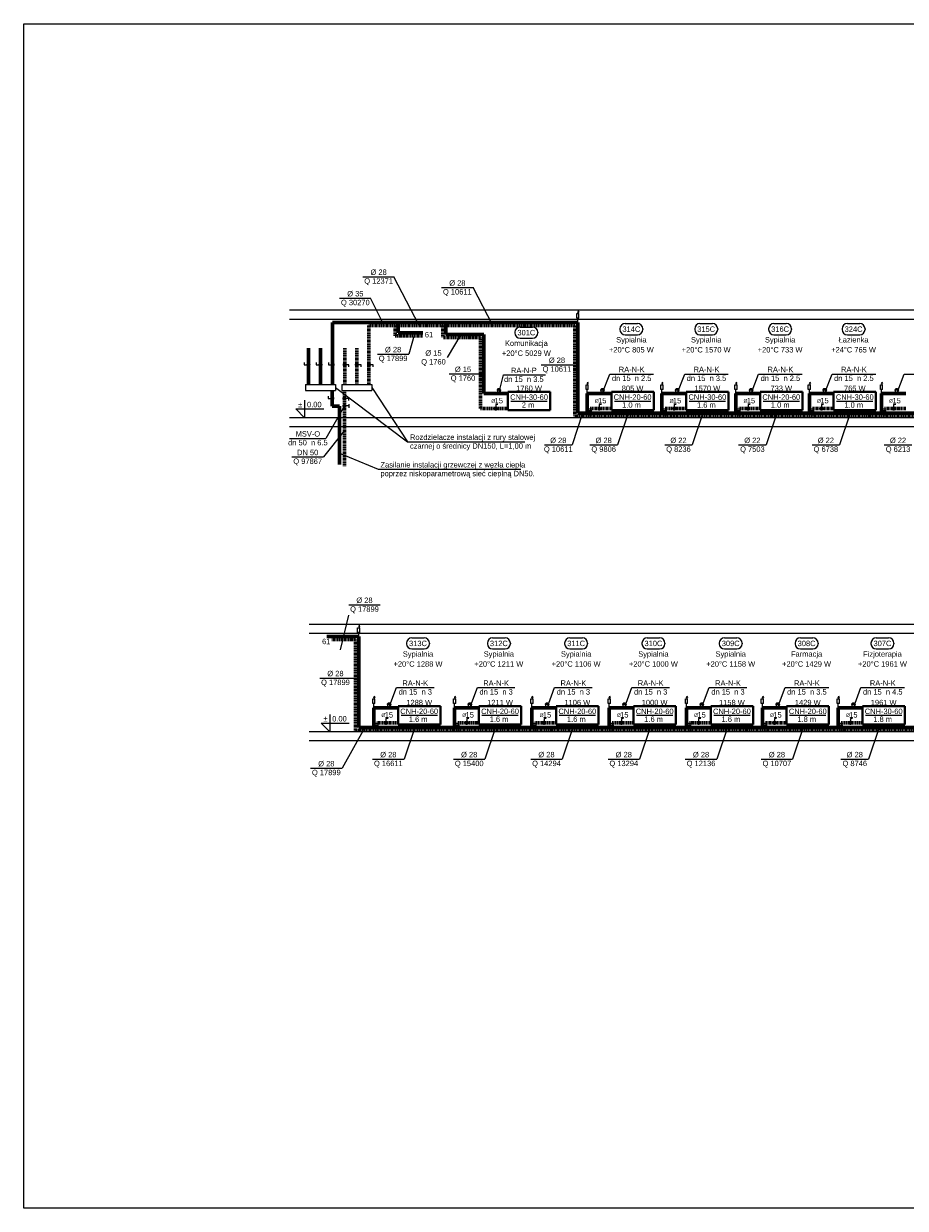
# Model space of a CAD drawing. Header units: millimetres. Extents: x -13172 to 86547, y 20 to 116183.
# Tile 17 of 52: x 15070 to 17983, y 51726 to 55640. Entities that reach past the tile are written whole.
import ezdxf
from ezdxf.enums import TextEntityAlignment as Align

# ---------------------------------------------------------------- set-up
doc = ezdxf.new("R2010")
doc.units = ezdxf.units.MM
doc.header["$LTSCALE"] = 0.7
doc.linetypes.add('CIEPLA', pattern=[5.7625, 3.175, -2.5875])
doc.layers.add('0000_NIEDRUK', color=3, linetype='Continuous', lineweight=25, plot=False)
for name, color, linetype, lineweight in [('____________co_rury_powrót', 5, 'CIEPLA', 60), ('____________co_rury_zasilanie', 1, 'Continuous', 60), ('ETYKIETY_ARMATURY', 7, 'Continuous', 18), ('ETYKIETY_GRZEJNIKOW', 7, 'Continuous', 18), ('ETYKIETY_POMIESZCZEN', 7, 'Continuous', 18), ('ETYKIETY_PRZEWODOW', 7, 'Continuous', 18), ('GRZEJNIKI', 1, 'Continuous', 40)]:
    doc.layers.add(name, color=color, linetype=linetype, lineweight=lineweight)
for name, color, linetype in [('ARMATURA', 7, 'Continuous'), ('RZEDNE', 7, 'Continuous'), ('STROPY', 7, 'Continuous')]:
    doc.layers.add(name, color=color, linetype=linetype)
doc.styles.add('arial', font='arial.ttf', dxfattribs={"width": 0.9})

msp = doc.modelspace()

# ---------------------------------------------------------------- linework, layer by layer
at = {"layer": '0000_NIEDRUK'}
msp.add_lwpolyline([(15070.164, 55640.14), (20813.964, 55640.14), (20813.964, 51725.502), (15070.164, 51725.502)], close=True, dxfattribs=at)
at = {"layer": '____________co_rury_powrót'}
for p, q in [((16210.924, 54643.168), (16890.992, 54643.168)), ((16210.924, 54643.168), (16210.924, 54448.168)), ((16297.374, 54643.168), (16297.374, 54608.168)), ((16455.02, 54643.168), (16455.02, 54603.168)), ((16890.992, 54643.168), (16890.992, 54343.168)), ((16297.374, 54608.168), (16388.459, 54608.168)), ((16580.02, 54603.168), (16455.02, 54603.168)), ((16580.02, 54603.168), (16580.02, 54368.168)), ((16130.924, 54567.422), (16130.924, 54448.168)), ((16170.924, 54567.422), (16170.924, 54448.168)), ((16129.972, 54178.168), (16129.972, 54428.168)), ((16580.02, 54368.168), (16670.02, 54368.168)), ((16890.992, 54343.168), (19633.106, 54343.168)), ((16941.963, 54368.168), (17011.963, 54368.168)), ((16941.963, 54343.168), (16941.963, 54368.168)), ((17189.141, 54368.168), (17259.141, 54368.168)), ((17189.141, 54343.168), (17189.141, 54368.168)), ((17433.391, 54368.168), (17503.391, 54368.168)), ((17433.391, 54343.168), (17433.391, 54368.168)), ((17676.177, 54368.168), (17746.177, 54368.168)), ((17676.177, 54343.168), (17676.177, 54368.168)), ((17914.573, 54368.168), (17984.573, 54368.168)), ((17914.573, 54343.168), (17914.573, 54368.168)), ((16167.026, 53604.778), (16087.026, 53604.778)), ((16167.026, 53604.778), (16167.026, 53304.778)), ((16237.026, 53329.778), (16307.026, 53329.778)), ((16237.026, 53304.778), (16237.026, 53329.778)), ((16504.11, 53329.778), (16574.11, 53329.778)), ((16504.11, 53304.778), (16504.11, 53329.778)), ((16759.484, 53329.778), (16829.484, 53329.778)), ((16759.484, 53304.778), (16759.484, 53329.778)), ((17014.859, 53329.778), (17084.859, 53329.778)), ((17014.859, 53304.778), (17014.859, 53329.778)), ((17270.233, 53329.778), (17340.233, 53329.778)), ((17270.233, 53304.778), (17270.233, 53329.778)), ((17520.923, 53329.778), (17590.923, 53329.778)), ((17520.923, 53304.778), (17520.923, 53329.778)), ((17771.614, 53329.778), (17841.614, 53329.778)), ((17771.614, 53304.778), (17771.614, 53329.778)), ((16167.026, 53304.778), (19317.15, 53304.778))]:
    msp.add_line(p, q, dxfattribs=at)
at = {"layer": '____________co_rury_zasilanie'}
for p, q in [((16090.924, 54653.168), (16900.992, 54653.168)), ((16090.924, 54653.168), (16090.924, 54448.168)), ((16307.374, 54653.168), (16307.374, 54618.168)), ((16465.02, 54653.168), (16465.02, 54613.168)), ((16900.992, 54653.168), (16900.992, 54353.168)), ((16307.374, 54618.168), (16388.816, 54618.168)), ((16590.02, 54613.168), (16465.02, 54613.168)), ((16590.02, 54613.168), (16590.02, 54418.168)), ((16010.924, 54567.422), (16010.924, 54448.168)), ((16050.924, 54567.422), (16050.924, 54448.168)), ((16089.804, 54428.168), (16089.804, 54375.896)), ((16590.02, 54418.168), (16670.02, 54418.168)), ((16931.963, 54353.168), (16931.963, 54418.168)), ((16931.963, 54418.168), (17011.963, 54418.168)), ((17179.141, 54353.168), (17179.141, 54418.168)), ((17179.141, 54418.168), (17259.141, 54418.168)), ((17423.391, 54353.168), (17423.391, 54418.168)), ((17423.391, 54418.168), (17503.391, 54418.168)), ((17666.177, 54353.168), (17666.177, 54418.168)), ((17666.177, 54418.168), (17746.177, 54418.168)), ((17904.573, 54353.168), (17904.573, 54418.168)), ((17904.573, 54418.168), (17984.573, 54418.168)), ((16089.804, 54375.896), (16113.818, 54375.896)), ((16113.818, 54375.896), (16113.818, 54183.168)), ((16900.992, 54353.168), (19623.106, 54353.168)), ((16177.026, 53614.778), (16072.026, 53614.778)), ((16177.026, 53614.778), (16177.026, 53314.778)), ((16227.026, 53314.778), (16227.026, 53379.778)), ((16227.026, 53379.778), (16307.026, 53379.778)), ((16494.11, 53314.778), (16494.11, 53379.778)), ((16494.11, 53379.778), (16574.11, 53379.778)), ((16749.484, 53314.778), (16749.484, 53379.778)), ((16749.484, 53379.778), (16829.484, 53379.778)), ((17004.859, 53314.778), (17004.859, 53379.778)), ((17004.859, 53379.778), (17084.859, 53379.778)), ((17260.233, 53314.778), (17260.233, 53379.778)), ((17260.233, 53379.778), (17340.233, 53379.778)), ((17510.923, 53314.778), (17510.923, 53379.778)), ((17510.923, 53379.778), (17590.923, 53379.778)), ((17761.614, 53314.778), (17761.614, 53379.778)), ((17761.614, 53379.778), (17841.614, 53379.778)), ((16177.026, 53314.778), (19307.15, 53314.778))]:
    msp.add_line(p, q, dxfattribs=at)
at = {"layer": 'ARMATURA', "lineweight": 18}
for p, q in [((16901.1, 54685.989), (16903.159, 54691.043)), ((16905.218, 54685.989), (16903.159, 54691.043)), ((16903.159, 54682.128), (16903.159, 54687.745)), ((16932.072, 54450.989), (16934.131, 54456.043)), ((16936.19, 54450.989), (16934.131, 54456.043)), ((16934.131, 54447.128), (16934.131, 54452.745)), ((17179.249, 54450.989), (17181.308, 54456.043)), ((17183.367, 54450.989), (17181.308, 54456.043)), ((17181.308, 54447.128), (17181.308, 54452.745)), ((17423.499, 54450.989), (17425.558, 54456.043)), ((17427.617, 54450.989), (17425.558, 54456.043)), ((17425.558, 54447.128), (17425.558, 54452.745)), ((17666.286, 54450.989), (17668.345, 54456.043)), ((17670.404, 54450.989), (17668.345, 54456.043)), ((17668.345, 54447.128), (17668.345, 54452.745)), ((17904.681, 54450.989), (17906.74, 54456.043)), ((17908.799, 54450.989), (17906.74, 54456.043)), ((17906.74, 54447.128), (17906.74, 54452.745)), ((16177.134, 53647.6), (16179.194, 53652.654)), ((16181.253, 53647.6), (16179.194, 53652.654)), ((16179.194, 53643.739), (16179.194, 53649.356)), ((16227.134, 53412.6), (16229.194, 53417.654)), ((16231.253, 53412.6), (16229.194, 53417.654)), ((16229.194, 53408.739), (16229.194, 53414.356)), ((16494.218, 53412.6), (16496.278, 53417.654)), ((16498.337, 53412.6), (16496.278, 53417.654)), ((16496.278, 53408.739), (16496.278, 53414.356)), ((16749.593, 53412.6), (16751.652, 53417.654)), ((16753.711, 53412.6), (16751.652, 53417.654)), ((16751.652, 53408.739), (16751.652, 53414.356)), ((17004.967, 53412.6), (17007.026, 53417.654)), ((17009.085, 53412.6), (17007.026, 53417.654)), ((17007.026, 53408.739), (17007.026, 53414.356)), ((17260.341, 53412.6), (17262.4, 53417.654)), ((17264.459, 53412.6), (17262.4, 53417.654)), ((17262.4, 53408.739), (17262.4, 53414.356)), ((17511.032, 53412.6), (17513.091, 53417.654)), ((17515.15, 53412.6), (17513.091, 53417.654)), ((17513.091, 53408.739), (17513.091, 53414.356)), ((17761.722, 53412.6), (17763.781, 53417.654)), ((17765.84, 53412.6), (17763.781, 53417.654)), ((17763.781, 53408.739), (17763.781, 53414.356))]:
    msp.add_line(p, q, dxfattribs=at)
at = {"layer": 'ARMATURA'}
for p, q in [((16897.339, 54682.128), (16904.644, 54682.128)), ((16897.339, 54666.842), (16897.339, 54682.128)), ((16904.644, 54666.842), (16897.339, 54666.842)), ((16900.992, 54653.168), (16900.992, 54666.842)), ((16904.644, 54666.842), (16904.644, 54682.128)), ((15996.924, 54520.161), (15996.924, 54513.161)), ((15996.924, 54513.161), (16003.924, 54513.161)), ((16036.924, 54520.161), (16036.924, 54513.161)), ((16036.924, 54513.161), (16043.924, 54513.161)), ((16076.924, 54520.161), (16076.924, 54513.161)), ((16076.924, 54513.161), (16083.924, 54513.161)), ((16144.924, 54513.161), (16137.924, 54513.161)), ((16144.924, 54506.161), (16144.924, 54513.161)), ((16184.924, 54513.161), (16177.924, 54513.161)), ((16184.924, 54506.161), (16184.924, 54513.161)), ((16224.924, 54513.161), (16217.924, 54513.161)), ((16224.924, 54506.161), (16224.924, 54513.161)), ((16000.924, 54448.168), (16100.924, 54448.168)), ((16000.924, 54448.168), (16000.924, 54428.168)), ((16000.924, 54428.168), (16100.924, 54428.168)), ((16100.924, 54448.168), (16100.924, 54428.168)), ((16120.924, 54448.168), (16220.924, 54448.168)), ((16120.924, 54448.168), (16120.924, 54428.168)), ((16120.924, 54428.168), (16220.924, 54428.168)), ((16220.924, 54448.168), (16220.924, 54428.168)), ((16637.02, 54433.168), (16634.02, 54430.168)), ((16634.02, 54430.168), (16646.02, 54430.168)), ((16634.02, 54430.168), (16637.02, 54420.168)), ((16643.02, 54433.168), (16637.02, 54433.168)), ((16646.02, 54430.168), (16643.02, 54433.168)), ((16646.02, 54430.168), (16643.02, 54420.168)), ((16928.311, 54447.128), (16935.615, 54447.128)), ((16928.311, 54431.842), (16928.311, 54447.128)), ((16935.615, 54431.842), (16928.311, 54431.842)), ((16931.963, 54418.168), (16931.963, 54431.842)), ((16935.615, 54431.842), (16935.615, 54447.128)), ((16978.963, 54433.168), (16975.963, 54430.168)), ((16975.963, 54430.168), (16987.963, 54430.168)), ((16975.963, 54430.168), (16978.963, 54420.168)), ((16984.963, 54433.168), (16978.963, 54433.168)), ((16987.963, 54430.168), (16984.963, 54433.168)), ((16987.963, 54430.168), (16984.963, 54420.168)), ((17175.489, 54447.128), (17182.793, 54447.128)), ((17175.489, 54431.842), (17175.489, 54447.128)), ((17182.793, 54431.842), (17175.489, 54431.842)), ((17179.141, 54418.168), (17179.141, 54431.842)), ((17182.793, 54431.842), (17182.793, 54447.128)), ((17226.141, 54433.168), (17223.141, 54430.168)), ((17223.141, 54430.168), (17235.141, 54430.168)), ((17223.141, 54430.168), (17226.141, 54420.168)), ((17232.141, 54433.168), (17226.141, 54433.168)), ((17235.141, 54430.168), (17232.141, 54433.168)), ((17235.141, 54430.168), (17232.141, 54420.168)), ((17419.739, 54447.128), (17427.043, 54447.128)), ((17419.739, 54431.842), (17419.739, 54447.128)), ((17427.043, 54431.842), (17419.739, 54431.842)), ((17423.391, 54418.168), (17423.391, 54431.842)), ((17427.043, 54431.842), (17427.043, 54447.128)), ((17470.391, 54433.168), (17467.391, 54430.168)), ((17467.391, 54430.168), (17479.391, 54430.168)), ((17467.391, 54430.168), (17470.391, 54420.168)), ((17476.391, 54433.168), (17470.391, 54433.168)), ((17479.391, 54430.168), (17476.391, 54433.168)), ((17479.391, 54430.168), (17476.391, 54420.168)), ((17662.525, 54447.128), (17669.829, 54447.128)), ((17662.525, 54431.842), (17662.525, 54447.128)), ((17669.829, 54431.842), (17662.525, 54431.842)), ((17666.177, 54418.168), (17666.177, 54431.842)), ((17669.829, 54431.842), (17669.829, 54447.128)), ((17713.177, 54433.168), (17710.177, 54430.168)), ((17710.177, 54430.168), (17722.177, 54430.168)), ((17710.177, 54430.168), (17713.177, 54420.168)), ((17719.177, 54433.168), (17713.177, 54433.168)), ((17722.177, 54430.168), (17719.177, 54433.168)), ((17722.177, 54430.168), (17719.177, 54420.168)), ((17900.92, 54447.128), (17908.225, 54447.128)), ((17900.92, 54431.842), (17900.92, 54447.128)), ((17908.225, 54431.842), (17900.92, 54431.842)), ((17904.573, 54418.168), (17904.573, 54431.842)), ((17908.225, 54431.842), (17908.225, 54447.128)), ((17951.573, 54433.168), (17948.573, 54430.168)), ((17948.573, 54430.168), (17960.573, 54430.168)), ((17948.573, 54430.168), (17951.573, 54420.168)), ((17957.573, 54433.168), (17951.573, 54433.168)), ((17960.573, 54430.168), (17957.573, 54433.168)), ((17960.573, 54430.168), (17957.573, 54420.168)), ((16075.804, 54409.032), (16075.804, 54402.032)), ((16075.804, 54402.032), (16082.804, 54402.032)), ((16143.972, 54402.032), (16136.972, 54402.032)), ((16143.972, 54377.112), (16136.972, 54377.112)), ((16143.972, 54395.032), (16143.972, 54402.032)), ((16143.972, 54383.112), (16143.972, 54371.112)), ((16637.02, 54382.168), (16630.02, 54382.168)), ((16630.02, 54382.168), (16630.02, 54375.168)), ((16978.963, 54382.168), (16971.963, 54382.168)), ((16971.963, 54382.168), (16971.963, 54375.168)), ((17226.141, 54382.168), (17219.141, 54382.168)), ((17219.141, 54382.168), (17219.141, 54375.168)), ((17470.391, 54382.168), (17463.391, 54382.168)), ((17463.391, 54382.168), (17463.391, 54375.168)), ((17713.177, 54382.168), (17706.177, 54382.168)), ((17706.177, 54382.168), (17706.177, 54375.168)), ((17951.573, 54382.168), (17944.573, 54382.168)), ((17944.573, 54382.168), (17944.573, 54375.168)), ((16173.374, 53643.739), (16180.678, 53643.739)), ((16173.374, 53628.452), (16173.374, 53643.739)), ((16180.678, 53628.452), (16180.678, 53643.739)), ((16180.678, 53628.452), (16173.374, 53628.452)), ((16177.026, 53614.778), (16177.026, 53628.452)), ((16223.374, 53408.739), (16230.678, 53408.739)), ((16223.374, 53393.452), (16223.374, 53408.739)), ((16230.678, 53393.452), (16230.678, 53408.739)), ((16490.458, 53408.739), (16497.762, 53408.739)), ((16490.458, 53393.452), (16490.458, 53408.739)), ((16497.762, 53393.452), (16497.762, 53408.739)), ((16745.832, 53408.739), (16753.136, 53408.739)), ((16745.832, 53393.452), (16745.832, 53408.739)), ((16753.136, 53393.452), (16753.136, 53408.739)), ((17001.206, 53408.739), (17008.511, 53408.739)), ((17001.206, 53393.452), (17001.206, 53408.739)), ((17008.511, 53393.452), (17008.511, 53408.739)), ((17256.581, 53408.739), (17263.885, 53408.739)), ((17256.581, 53393.452), (17256.581, 53408.739)), ((17263.885, 53393.452), (17263.885, 53408.739)), ((17507.271, 53408.739), (17514.575, 53408.739)), ((17507.271, 53393.452), (17507.271, 53408.739)), ((17514.575, 53393.452), (17514.575, 53408.739)), ((17757.962, 53408.739), (17765.266, 53408.739)), ((17757.962, 53393.452), (17757.962, 53408.739)), ((17765.266, 53393.452), (17765.266, 53408.739)), ((16230.678, 53393.452), (16223.374, 53393.452)), ((16227.026, 53379.778), (16227.026, 53393.452)), ((16274.026, 53394.778), (16271.026, 53391.778)), ((16271.026, 53391.778), (16283.026, 53391.778)), ((16271.026, 53391.778), (16274.026, 53381.778)), ((16280.026, 53394.778), (16274.026, 53394.778)), ((16283.026, 53391.778), (16280.026, 53394.778)), ((16283.026, 53391.778), (16280.026, 53381.778)), ((16497.762, 53393.452), (16490.458, 53393.452)), ((16494.11, 53379.778), (16494.11, 53393.452)), ((16541.11, 53394.778), (16538.11, 53391.778)), ((16538.11, 53391.778), (16550.11, 53391.778)), ((16538.11, 53391.778), (16541.11, 53381.778)), ((16547.11, 53394.778), (16541.11, 53394.778)), ((16550.11, 53391.778), (16547.11, 53394.778)), ((16550.11, 53391.778), (16547.11, 53381.778)), ((16753.136, 53393.452), (16745.832, 53393.452)), ((16749.484, 53379.778), (16749.484, 53393.452)), ((16796.484, 53394.778), (16793.484, 53391.778)), ((16793.484, 53391.778), (16805.484, 53391.778)), ((16793.484, 53391.778), (16796.484, 53381.778)), ((16802.484, 53394.778), (16796.484, 53394.778)), ((16805.484, 53391.778), (16802.484, 53394.778)), ((16805.484, 53391.778), (16802.484, 53381.778)), ((17008.511, 53393.452), (17001.206, 53393.452)), ((17004.859, 53379.778), (17004.859, 53393.452)), ((17051.859, 53394.778), (17048.859, 53391.778)), ((17048.859, 53391.778), (17060.859, 53391.778)), ((17048.859, 53391.778), (17051.859, 53381.778)), ((17057.859, 53394.778), (17051.859, 53394.778)), ((17060.859, 53391.778), (17057.859, 53394.778)), ((17060.859, 53391.778), (17057.859, 53381.778)), ((17263.885, 53393.452), (17256.581, 53393.452)), ((17260.233, 53379.778), (17260.233, 53393.452)), ((17307.233, 53394.778), (17304.233, 53391.778)), ((17304.233, 53391.778), (17316.233, 53391.778)), ((17304.233, 53391.778), (17307.233, 53381.778)), ((17313.233, 53394.778), (17307.233, 53394.778)), ((17316.233, 53391.778), (17313.233, 53394.778)), ((17316.233, 53391.778), (17313.233, 53381.778)), ((17514.575, 53393.452), (17507.271, 53393.452)), ((17510.923, 53379.778), (17510.923, 53393.452)), ((17557.923, 53394.778), (17554.923, 53391.778)), ((17554.923, 53391.778), (17566.923, 53391.778)), ((17554.923, 53391.778), (17557.923, 53381.778)), ((17563.923, 53394.778), (17557.923, 53394.778)), ((17566.923, 53391.778), (17563.923, 53394.778)), ((17566.923, 53391.778), (17563.923, 53381.778)), ((17765.266, 53393.452), (17757.962, 53393.452)), ((17761.614, 53379.778), (17761.614, 53393.452)), ((17808.614, 53394.778), (17805.614, 53391.778)), ((17805.614, 53391.778), (17817.614, 53391.778)), ((17805.614, 53391.778), (17808.614, 53381.778)), ((17814.614, 53394.778), (17808.614, 53394.778)), ((17817.614, 53391.778), (17814.614, 53394.778)), ((17817.614, 53391.778), (17814.614, 53381.778)), ((16274.026, 53343.778), (16267.026, 53343.778)), ((16267.026, 53343.778), (16267.026, 53336.778)), ((16541.11, 53343.778), (16534.11, 53343.778)), ((16534.11, 53343.778), (16534.11, 53336.778)), ((16796.484, 53343.778), (16789.484, 53343.778)), ((16789.484, 53343.778), (16789.484, 53336.778)), ((17051.859, 53343.778), (17044.859, 53343.778)), ((17044.859, 53343.778), (17044.859, 53336.778)), ((17307.233, 53343.778), (17300.233, 53343.778)), ((17300.233, 53343.778), (17300.233, 53336.778)), ((17557.923, 53343.778), (17550.923, 53343.778)), ((17550.923, 53343.778), (17550.923, 53336.778)), ((17808.614, 53343.778), (17801.614, 53343.778)), ((17801.614, 53343.778), (17801.614, 53336.778))]:
    msp.add_line(p, q, dxfattribs=at)
for points, const_width in [([(16010.924, 54509.661, 1), (16010.924, 54516.661, 1)], 7), ([(16050.924, 54509.661, 1), (16050.924, 54516.661, 1)], 7), ([(16090.924, 54509.661, 1), (16090.924, 54516.661, 1)], 7), ([(16130.924, 54516.661, 1), (16130.924, 54509.661, 1)], 7), ([(16170.924, 54516.661, 1), (16170.924, 54509.661, 1)], 7), ([(16210.924, 54516.661, 1), (16210.924, 54509.661, 1)], 7), ([(16637.02, 54418.168, 1), (16643.02, 54418.168, 1)], 6), ([(16978.963, 54418.168, 1), (16984.963, 54418.168, 1)], 6), ([(17226.141, 54418.168, 1), (17232.141, 54418.168, 1)], 6), ([(17470.391, 54418.168, 1), (17476.391, 54418.168, 1)], 6), ([(17713.177, 54418.168, 1), (17719.177, 54418.168, 1)], 6), ([(17951.573, 54418.168, 1), (17957.573, 54418.168, 1)], 6), ([(16089.804, 54398.532, 1), (16089.804, 54405.532, 1)], 7), ([(16129.972, 54405.532, 1), (16129.972, 54398.532, 1)], 7), ([(16129.972, 54380.612, 1), (16129.972, 54373.612, 1)], 7), ([(16626.52, 54368.168, 1), (16633.52, 54368.168, 1)], 7), ([(16968.463, 54368.168, 1), (16975.463, 54368.168, 1)], 7), ([(17215.641, 54368.168, 1), (17222.641, 54368.168, 1)], 7), ([(17459.891, 54368.168, 1), (17466.891, 54368.168, 1)], 7), ([(17702.677, 54368.168, 1), (17709.677, 54368.168, 1)], 7), ([(17941.073, 54368.168, 1), (17948.073, 54368.168, 1)], 7), ([(16274.026, 53379.778, 1), (16280.026, 53379.778, 1)], 6), ([(16541.11, 53379.778, 1), (16547.11, 53379.778, 1)], 6), ([(16796.484, 53379.778, 1), (16802.484, 53379.778, 1)], 6), ([(17051.859, 53379.778, 1), (17057.859, 53379.778, 1)], 6), ([(17307.233, 53379.778, 1), (17313.233, 53379.778, 1)], 6), ([(17557.923, 53379.778, 1), (17563.923, 53379.778, 1)], 6), ([(17808.614, 53379.778, 1), (17814.614, 53379.778, 1)], 6), ([(16263.526, 53329.778, 1), (16270.526, 53329.778, 1)], 7), ([(16530.61, 53329.778, 1), (16537.61, 53329.778, 1)], 7), ([(16785.984, 53329.778, 1), (16792.984, 53329.778, 1)], 7), ([(17041.359, 53329.778, 1), (17048.359, 53329.778, 1)], 7), ([(17296.733, 53329.778, 1), (17303.733, 53329.778, 1)], 7), ([(17547.423, 53329.778, 1), (17554.423, 53329.778, 1)], 7), ([(17798.114, 53329.778, 1), (17805.114, 53329.778, 1)], 7)]:
    msp.add_lwpolyline(points, format="xyb", close=True, dxfattribs=dict(at, const_width=const_width))
at = {"layer": 'ETYKIETY_ARMATURY'}
for p, q in [((16640.02, 54418.168), (16655.3, 54479.288)), ((16655.3, 54479.288), (16794.726, 54479.288)), ((16981.963, 54418.168), (17006.963, 54482.49)), ((17006.963, 54482.49), (17150.963, 54482.49)), ((17229.141, 54418.168), (17254.141, 54482.49)), ((17254.141, 54482.49), (17398.141, 54482.49)), ((17473.391, 54418.168), (17498.391, 54482.49)), ((17498.391, 54482.49), (17642.391, 54482.49)), ((17716.177, 54418.168), (17741.177, 54482.49)), ((17741.177, 54482.49), (17885.177, 54482.49)), ((17954.573, 54418.168), (17979.573, 54482.49)), ((17979.573, 54482.49), (18103.573, 54482.49)), ((16130.675, 54377.112), (16068.088, 54269.757)), ((15948.126, 54269.757), (16068.088, 54269.757)), ((16277.026, 53379.778), (16302.026, 53446.113)), ((16302.026, 53446.113), (16426.026, 53446.113)), ((16544.11, 53379.778), (16569.11, 53446.113)), ((16569.11, 53446.113), (16693.11, 53446.113)), ((16799.484, 53379.778), (16824.484, 53446.113)), ((16824.484, 53446.113), (16948.484, 53446.113)), ((17054.859, 53379.778), (17079.859, 53446.113)), ((17079.859, 53446.113), (17203.859, 53446.113)), ((17310.233, 53379.778), (17335.233, 53446.113)), ((17335.233, 53446.113), (17459.233, 53446.113)), ((17560.923, 53379.778), (17585.923, 53446.113)), ((17585.923, 53446.113), (17729.923, 53446.113)), ((17811.614, 53379.778), (17836.614, 53446.113)), ((17836.614, 53446.113), (17980.614, 53446.113))]:
    msp.add_line(p, q, dxfattribs=at)
at = {"layer": 'ETYKIETY_POMIESZCZEN'}
for p, q in [((17057.463, 54649.168), (17098.463, 54649.168)), ((17304.641, 54649.168), (17345.641, 54649.168)), ((17548.891, 54649.168), (17589.891, 54649.168)), ((17791.677, 54649.168), (17832.677, 54649.168)), ((16693.02, 54620.244), (16693.02, 54618.244)), ((16710.52, 54637.744), (16751.52, 54637.744)), ((16769.02, 54620.244), (16769.02, 54618.244)), ((17039.963, 54631.668), (17039.963, 54629.668)), ((17057.463, 54612.168), (17098.463, 54612.168)), ((17115.963, 54631.668), (17115.963, 54629.668)), ((17287.141, 54631.668), (17287.141, 54629.668)), ((17304.641, 54612.168), (17345.641, 54612.168)), ((17363.141, 54631.668), (17363.141, 54629.668)), ((17531.391, 54631.668), (17531.391, 54629.668)), ((17548.891, 54612.168), (17589.891, 54612.168)), ((17607.391, 54631.668), (17607.391, 54629.668)), ((17774.177, 54631.668), (17774.177, 54629.668)), ((17791.677, 54612.168), (17832.677, 54612.168)), ((17850.177, 54631.668), (17850.177, 54629.668)), ((16710.52, 54600.744), (16751.52, 54600.744)), ((16335.026, 53593.278), (16335.026, 53591.278)), ((16352.526, 53610.778), (16393.526, 53610.778)), ((16411.026, 53593.278), (16411.026, 53591.278)), ((16602.11, 53593.278), (16602.11, 53591.278)), ((16619.61, 53610.778), (16660.61, 53610.778)), ((16678.11, 53593.278), (16678.11, 53591.278)), ((16857.484, 53593.278), (16857.484, 53591.278)), ((16874.984, 53610.778), (16915.984, 53610.778)), ((16933.484, 53593.278), (16933.484, 53591.278)), ((17112.859, 53593.278), (17112.859, 53591.278)), ((17130.359, 53610.778), (17171.359, 53610.778)), ((17188.859, 53593.278), (17188.859, 53591.278)), ((17368.233, 53593.278), (17368.233, 53591.278)), ((17385.733, 53610.778), (17426.733, 53610.778)), ((17444.233, 53593.278), (17444.233, 53591.278)), ((17618.923, 53593.278), (17618.923, 53591.278)), ((17636.423, 53610.778), (17677.423, 53610.778)), ((17694.923, 53593.278), (17694.923, 53591.278)), ((17869.614, 53593.278), (17869.614, 53591.278)), ((17887.114, 53610.778), (17928.114, 53610.778)), ((17945.614, 53593.278), (17945.614, 53591.278)), ((16352.526, 53573.778), (16393.526, 53573.778)), ((16619.61, 53573.778), (16660.61, 53573.778)), ((16874.984, 53573.778), (16915.984, 53573.778)), ((17130.359, 53573.778), (17171.359, 53573.778)), ((17385.733, 53573.778), (17426.733, 53573.778)), ((17636.423, 53573.778), (17677.423, 53573.778)), ((17887.114, 53573.778), (17928.114, 53573.778))]:
    msp.add_line(p, q, dxfattribs=at)
for centre, start, end in [((17057.463, 54631.668), 90, 180), ((17098.463, 54631.668), 0, 90), ((17304.641, 54631.668), 90, 180), ((17345.641, 54631.668), 0, 90), ((17548.891, 54631.668), 90, 180), ((17589.891, 54631.668), 0, 90), ((17791.677, 54631.668), 90, 180), ((17832.677, 54631.668), 0, 90), ((16710.52, 54620.244), 90, 180), ((16710.52, 54618.244), 180, 270), ((16751.52, 54620.244), 0, 90), ((16751.52, 54618.244), 270, 0), ((17057.463, 54629.668), 180, 270), ((17098.463, 54629.668), 270, 0), ((17304.641, 54629.668), 180, 270), ((17345.641, 54629.668), 270, 0), ((17548.891, 54629.668), 180, 270), ((17589.891, 54629.668), 270, 0), ((17791.677, 54629.668), 180, 270), ((17832.677, 54629.668), 270, 0), ((16352.526, 53593.278), 90, 180), ((16393.526, 53593.278), 0, 90), ((16619.61, 53593.278), 90, 180), ((16660.61, 53593.278), 0, 90), ((16874.984, 53593.278), 90, 180), ((16915.984, 53593.278), 0, 90), ((17130.359, 53593.278), 90, 180), ((17171.359, 53593.278), 0, 90), ((17385.733, 53593.278), 90, 180), ((17426.733, 53593.278), 0, 90), ((17636.423, 53593.278), 90, 180), ((17677.423, 53593.278), 0, 90), ((17887.114, 53593.278), 90, 180), ((17928.114, 53593.278), 0, 90), ((16352.526, 53591.278), 180, 270), ((16393.526, 53591.278), 270, 0), ((16619.61, 53591.278), 180, 270), ((16660.61, 53591.278), 270, 0), ((16874.984, 53591.278), 180, 270), ((16915.984, 53591.278), 270, 0), ((17130.359, 53591.278), 180, 270), ((17171.359, 53591.278), 270, 0), ((17385.733, 53591.278), 180, 270), ((17426.733, 53591.278), 270, 0), ((17636.423, 53591.278), 180, 270), ((17677.423, 53591.278), 270, 0), ((17887.114, 53591.278), 180, 270), ((17928.114, 53591.278), 270, 0)]:
    msp.add_arc(centre, 17.5, start, end, dxfattribs=at)
at = {"layer": 'ETYKIETY_PRZEWODOW'}
for p, q in [((16190.844, 54803.909), (16292.706, 54803.909)), ((16376.57, 54643.168), (16292.706, 54803.909)), ((16451.02, 54768.168), (16555.02, 54768.168)), ((16620.02, 54643.168), (16555.02, 54768.168)), ((16113.958, 54732.853), (16216.586, 54732.853)), ((16261.428, 54643.168), (16216.586, 54732.853)), ((16362.8, 54618.168), (16342.8, 54548.168)), ((16515.02, 54613.168), (16469.582, 54536.902)), ((16238.8, 54548.168), (16342.8, 54548.168)), ((16780.107, 54512.916), (16900.992, 54512.916)), ((16476.215, 54483.002), (16590.02, 54483.002)), ((16100.924, 54438.168), (16338.458, 54258.877)), ((16220.924, 54438.168), (16338.458, 54258.877)), ((16916.933, 54353.168), (16881.933, 54248.168)), ((17066.963, 54353.168), (17031.963, 54248.168)), ((17314.141, 54353.168), (17279.141, 54248.168)), ((17558.391, 54353.168), (17523.391, 54248.168)), ((17801.177, 54353.168), (17766.177, 54248.168)), ((16129.972, 54296.057), (16060.466, 54208.269)), ((16338.458, 54258.877), (16725.984, 54258.877)), ((16113.818, 54220.531), (16240.878, 54167.721)), ((16790.933, 54248.168), (16881.933, 54248.168)), ((16940.963, 54248.168), (17031.963, 54248.168)), ((17188.141, 54248.168), (17279.141, 54248.168)), ((17432.391, 54248.168), (17523.391, 54248.168)), ((17675.177, 54248.168), (17766.177, 54248.168)), ((17913.573, 54248.168), (18004.573, 54248.168)), ((15956.466, 54208.269), (16060.466, 54208.269)), ((16240.878, 54167.721), (16712.948, 54167.721)), ((16144.097, 53719.778), (16248.097, 53719.778)), ((16117.026, 53571.113), (16144.097, 53686.113)), ((16048.219, 53477.649), (16177.026, 53477.649)), ((16197.026, 53314.778), (16122.026, 53179.778)), ((16362.026, 53314.778), (16327.026, 53209.778)), ((16629.11, 53314.778), (16594.11, 53209.778)), ((16884.484, 53314.778), (16849.484, 53209.778)), ((17139.859, 53314.778), (17104.859, 53209.778)), ((17395.233, 53314.778), (17360.233, 53209.778)), ((17645.923, 53314.778), (17610.923, 53209.778)), ((17896.614, 53314.778), (17861.614, 53209.778)), ((16223.026, 53209.778), (16327.026, 53209.778)), ((16490.11, 53209.778), (16594.11, 53209.778)), ((16745.484, 53209.778), (16849.484, 53209.778)), ((17000.859, 53209.778), (17104.859, 53209.778)), ((17256.233, 53209.778), (17360.233, 53209.778)), ((17506.923, 53209.778), (17610.923, 53209.778)), ((17770.614, 53209.778), (17861.614, 53209.778)), ((16018.026, 53179.778), (16122.026, 53179.778))]:
    msp.add_line(p, q, dxfattribs=at)
at = {"layer": 'GRZEJNIKI'}
for p, q in [((16670.02, 54423.168), (16810.02, 54423.168)), ((16670.02, 54363.168), (16670.02, 54423.168)), ((16670.02, 54423.168), (16810.02, 54423.168)), ((16670.02, 54363.168), (16670.02, 54423.168)), ((16810.02, 54363.168), (16810.02, 54423.168)), ((16810.02, 54363.168), (16810.02, 54423.168)), ((17011.963, 54423.168), (17151.963, 54423.168)), ((17011.963, 54363.168), (17011.963, 54423.168)), ((17011.963, 54423.168), (17151.963, 54423.168)), ((17011.963, 54363.168), (17011.963, 54423.168)), ((17151.963, 54363.168), (17151.963, 54423.168)), ((17151.963, 54363.168), (17151.963, 54423.168)), ((17259.141, 54423.168), (17399.141, 54423.168)), ((17259.141, 54363.168), (17259.141, 54423.168)), ((17259.141, 54423.168), (17399.141, 54423.168)), ((17259.141, 54363.168), (17259.141, 54423.168)), ((17399.141, 54363.168), (17399.141, 54423.168)), ((17399.141, 54363.168), (17399.141, 54423.168)), ((17503.391, 54423.168), (17643.391, 54423.168)), ((17503.391, 54363.168), (17503.391, 54423.168)), ((17503.391, 54423.168), (17643.391, 54423.168)), ((17503.391, 54363.168), (17503.391, 54423.168)), ((17643.391, 54363.168), (17643.391, 54423.168)), ((17643.391, 54363.168), (17643.391, 54423.168)), ((17746.177, 54423.168), (17886.177, 54423.168)), ((17746.177, 54363.168), (17746.177, 54423.168)), ((17746.177, 54423.168), (17886.177, 54423.168)), ((17746.177, 54363.168), (17746.177, 54423.168)), ((17886.177, 54363.168), (17886.177, 54423.168)), ((17886.177, 54363.168), (17886.177, 54423.168)), ((16670.02, 54363.168), (16810.02, 54363.168)), ((16670.02, 54363.168), (16810.02, 54363.168)), ((17011.963, 54363.168), (17151.963, 54363.168)), ((17011.963, 54363.168), (17151.963, 54363.168)), ((17259.141, 54363.168), (17399.141, 54363.168)), ((17259.141, 54363.168), (17399.141, 54363.168)), ((17503.391, 54363.168), (17643.391, 54363.168)), ((17503.391, 54363.168), (17643.391, 54363.168)), ((17746.177, 54363.168), (17886.177, 54363.168)), ((17746.177, 54363.168), (17886.177, 54363.168)), ((16307.026, 53384.778), (16447.026, 53384.778)), ((16307.026, 53324.778), (16307.026, 53384.778)), ((16307.026, 53384.778), (16447.026, 53384.778)), ((16307.026, 53324.778), (16307.026, 53384.778)), ((16447.026, 53324.778), (16447.026, 53384.778)), ((16447.026, 53324.778), (16447.026, 53384.778)), ((16574.11, 53384.778), (16714.11, 53384.778)), ((16574.11, 53324.778), (16574.11, 53384.778)), ((16574.11, 53384.778), (16714.11, 53384.778)), ((16574.11, 53324.778), (16574.11, 53384.778)), ((16714.11, 53324.778), (16714.11, 53384.778)), ((16714.11, 53324.778), (16714.11, 53384.778)), ((16829.484, 53384.778), (16969.484, 53384.778)), ((16829.484, 53324.778), (16829.484, 53384.778)), ((16829.484, 53384.778), (16969.484, 53384.778)), ((16829.484, 53324.778), (16829.484, 53384.778)), ((16969.484, 53324.778), (16969.484, 53384.778)), ((16969.484, 53324.778), (16969.484, 53384.778)), ((17084.859, 53384.778), (17224.859, 53384.778)), ((17084.859, 53324.778), (17084.859, 53384.778)), ((17084.859, 53384.778), (17224.859, 53384.778)), ((17084.859, 53324.778), (17084.859, 53384.778)), ((17224.859, 53324.778), (17224.859, 53384.778)), ((17224.859, 53324.778), (17224.859, 53384.778)), ((17340.233, 53384.778), (17480.233, 53384.778)), ((17340.233, 53324.778), (17340.233, 53384.778)), ((17340.233, 53384.778), (17480.233, 53384.778)), ((17340.233, 53324.778), (17340.233, 53384.778)), ((17480.233, 53324.778), (17480.233, 53384.778)), ((17480.233, 53324.778), (17480.233, 53384.778)), ((17590.923, 53384.778), (17730.923, 53384.778)), ((17590.923, 53324.778), (17590.923, 53384.778)), ((17590.923, 53384.778), (17730.923, 53384.778)), ((17590.923, 53324.778), (17590.923, 53384.778)), ((17730.923, 53324.778), (17730.923, 53384.778)), ((17730.923, 53324.778), (17730.923, 53384.778)), ((17841.614, 53384.778), (17981.614, 53384.778)), ((17841.614, 53324.778), (17841.614, 53384.778)), ((17841.614, 53384.778), (17981.614, 53384.778)), ((17841.614, 53324.778), (17841.614, 53384.778)), ((17981.614, 53324.778), (17981.614, 53384.778)), ((17981.614, 53324.778), (17981.614, 53384.778)), ((16307.026, 53324.778), (16447.026, 53324.778)), ((16307.026, 53324.778), (16447.026, 53324.778)), ((16574.11, 53324.778), (16714.11, 53324.778)), ((16574.11, 53324.778), (16714.11, 53324.778)), ((16829.484, 53324.778), (16969.484, 53324.778)), ((16829.484, 53324.778), (16969.484, 53324.778)), ((17084.859, 53324.778), (17224.859, 53324.778)), ((17084.859, 53324.778), (17224.859, 53324.778)), ((17340.233, 53324.778), (17480.233, 53324.778)), ((17340.233, 53324.778), (17480.233, 53324.778)), ((17590.923, 53324.778), (17730.923, 53324.778)), ((17590.923, 53324.778), (17730.923, 53324.778)), ((17841.614, 53324.778), (17981.614, 53324.778)), ((17841.614, 53324.778), (17981.614, 53324.778))]:
    msp.add_line(p, q, dxfattribs=at)
at = {"layer": 'GRZEJNIKI', "color": 7, "lineweight": 18}
for p, q in [((16680.02, 54393.168), (16800.02, 54393.168)), ((17021.963, 54393.168), (17141.963, 54393.168)), ((17269.141, 54393.168), (17389.141, 54393.168)), ((17513.391, 54393.168), (17633.391, 54393.168)), ((17756.177, 54393.168), (17876.177, 54393.168)), ((16317.026, 53354.778), (16437.026, 53354.778)), ((16584.11, 53354.778), (16704.11, 53354.778)), ((16839.484, 53354.778), (16959.484, 53354.778)), ((17094.859, 53354.778), (17214.859, 53354.778)), ((17350.233, 53354.778), (17470.233, 53354.778)), ((17600.923, 53354.778), (17720.923, 53354.778)), ((17851.614, 53354.778), (17971.614, 53354.778))]:
    msp.add_line(p, q, dxfattribs=at)
at = {"layer": 'RZEDNE'}
for p, q in [((15998.347, 54396.168), (15998.347, 54338.168)), ((15998.347, 54338.168), (15969.347, 54367.168)), ((15969.347, 54367.168), (16062.347, 54367.168)), ((16081.612, 53357.778), (16081.612, 53299.778)), ((16081.612, 53299.778), (16052.612, 53328.778)), ((16052.612, 53328.778), (16145.612, 53328.778))]:
    msp.add_line(p, q, dxfattribs=at)
at = {"layer": 'STROPY'}
for p, q in [((19879.919, 54693.168), (15948.126, 54693.168)), ((19879.919, 54663.168), (15948.126, 54663.168)), ((19879.919, 54338.168), (15948.126, 54338.168)), ((19879.919, 54308.168), (15948.126, 54308.168)), ((19731.846, 53654.778), (16012.872, 53654.778)), ((19731.846, 53624.778), (16012.872, 53624.778)), ((19731.846, 53299.778), (16012.872, 53299.778)), ((19731.846, 53269.778), (16012.872, 53269.778))]:
    msp.add_line(p, q, dxfattribs=at)

# ---------------------------------------------------------------- texts
at = {"layer": 'ETYKIETY_ARMATURY', "style": 'arial', "width": 0.9}
for s, p in [('RA-N-P', (16722.726, 54494.288)), ('RA-N-K', (17078.963, 54497.49)), ('RA-N-K', (17326.141, 54497.49)), ('RA-N-K', (17570.391, 54497.49)), ('RA-N-K', (17813.177, 54497.49)), ('dn 15  n 3.5', (16722.726, 54465.288)), ('dn 15  n 2.5', (17078.963, 54468.49)), ('dn 15  n 3.5', (17326.141, 54468.49)), ('dn 15  n 2.5', (17570.391, 54468.49)), ('dn 15  n 2.5', (17813.177, 54468.49)), ('dn 50  n 6.5', (16009.154, 54255.757)), ('MSV-O', (16009.154, 54284.757)), ('dn 15  n 3', (16364.026, 53432.113)), ('RA-N-K', (16364.026, 53461.113)), ('dn 15  n 3', (16631.11, 53432.113)), ('RA-N-K', (16631.11, 53461.113)), ('dn 15  n 3', (16886.484, 53432.113)), ('RA-N-K', (16886.484, 53461.113)), ('dn 15  n 3', (17141.859, 53432.113)), ('RA-N-K', (17141.859, 53461.113)), ('dn 15  n 3', (17397.233, 53432.113)), ('RA-N-K', (17397.233, 53461.113)), ('dn 15  n 3.5', (17657.923, 53432.113)), ('RA-N-K', (17657.923, 53461.113)), ('dn 15  n 4.5', (17908.614, 53432.113)), ('RA-N-K', (17908.614, 53461.113))]:
    msp.add_text(s, height=18, dxfattribs=at).set_placement(p, align=Align.MIDDLE_CENTER)
at = {"layer": 'ETYKIETY_GRZEJNIKOW', "style": 'arial', "width": 0.9}
for s, p in [('CNH-30-60', (16740.02, 54406.168)), ('1760 W', (16740.02, 54435.168)), ('CNH-20-60', (17081.963, 54406.168)), ('805 W', (17081.963, 54435.168)), ('CNH-30-60', (17329.141, 54406.168)), ('1570 W', (17329.141, 54435.168)), ('CNH-20-60', (17573.391, 54406.168)), ('733 W', (17573.391, 54435.168)), ('CNH-30-60', (17816.177, 54406.168)), ('765 W', (17816.177, 54435.168)), ('2 m ', (16740.02, 54380.168)), ('1.0 m ', (17081.963, 54380.168)), ('1.6 m ', (17329.141, 54380.168)), ('1.0 m ', (17573.391, 54380.168)), ('1.0 m ', (17816.177, 54380.168)), ('1288 W', (16377.026, 53396.778)), ('1211 W', (16644.11, 53396.778)), ('1106 W', (16899.484, 53396.778)), ('1000 W', (17154.859, 53396.778)), ('1158 W', (17410.233, 53396.778)), ('1429 W', (17660.923, 53396.778)), ('1961 W', (17911.614, 53396.778)), ('CNH-20-60', (16377.026, 53367.778)), ('CNH-20-60', (16644.11, 53367.778)), ('CNH-20-60', (16899.484, 53367.778)), ('CNH-20-60', (17154.859, 53367.778)), ('CNH-20-60', (17410.233, 53367.778)), ('CNH-20-60', (17660.923, 53367.778)), ('CNH-30-60', (17911.614, 53367.778)), ('1.6 m ', (16377.026, 53341.778)), ('1.6 m ', (16644.11, 53341.778)), ('1.6 m ', (16899.484, 53341.778)), ('1.6 m ', (17154.859, 53341.778)), ('1.6 m ', (17410.233, 53341.778)), ('1.8 m ', (17660.923, 53341.778)), ('1.8 m ', (17911.614, 53341.778))]:
    msp.add_text(s, height=18, dxfattribs=at).set_placement(p, align=Align.MIDDLE_CENTER)
at = {"layer": 'ETYKIETY_POMIESZCZEN', "style": 'arial', "width": 0.9}
for s, p in [('301C', (16731.02, 54619.244)), ('314C', (17077.963, 54630.668)), ('315C', (17325.141, 54630.668)), ('316C', (17569.391, 54630.668)), ('324C', (17812.177, 54630.668)), ('Komunikacja', (16731.02, 54584.244)), ('+20°C 805 W', (17077.963, 54562.668)), ('Sypialnia', (17077.963, 54595.668)), ('+20°C 1570 W', (17325.141, 54562.668)), ('Sypialnia', (17325.141, 54595.668)), ('+20°C 733 W', (17569.391, 54562.668)), ('Sypialnia', (17569.391, 54595.668)), ('+24°C 765 W', (17812.177, 54562.668)), ('Łazienka', (17812.177, 54595.668)), ('+20°C 5029 W', (16731.02, 54551.244)), ('313C', (16373.026, 53592.278)), ('312C', (16640.11, 53592.278)), ('311C', (16895.484, 53592.278)), ('310C', (17150.859, 53592.278)), ('309C', (17406.233, 53592.278)), ('308C', (17656.923, 53592.278)), ('307C', (17907.614, 53592.278)), ('Sypialnia', (16373.026, 53557.278)), ('Sypialnia', (16640.11, 53557.278)), ('Sypialnia', (16895.484, 53557.278)), ('Sypialnia', (17150.859, 53557.278)), ('Sypialnia', (17406.233, 53557.278)), ('Farmacja', (17656.923, 53557.278)), ('Fizjoterapia', (17907.614, 53557.278)), ('+20°C 1288 W', (16373.026, 53524.278)), ('+20°C 1211 W', (16640.11, 53524.278)), ('+20°C 1106 W', (16895.484, 53524.278)), ('+20°C 1000 W', (17150.859, 53524.278)), ('+20°C 1158 W', (17406.233, 53524.278)), ('+20°C 1429 W', (17656.923, 53524.278)), ('+20°C 1961 W', (17907.614, 53524.278))]:
    msp.add_text(s, height=18, dxfattribs=at).set_placement(p, align=Align.MIDDLE_CENTER)
at = {"layer": 'ETYKIETY_PRZEWODOW', "style": 'arial', "width": 0.9}
for s, height, p in [('%%c 28', 18, (16242.844, 54818.909)), ('Q 12371', 18, (16242.844, 54789.909)), ('%%c 28', 18, (16503.02, 54783.168)), ('Q 30270', 18, (16165.958, 54718.853)), ('%%c 35', 18, (16165.958, 54747.853)), ('Q 10611', 18, (16503.02, 54754.168)), ('61', 18, (16409.324, 54612.545)), ('%%c 28', 18, (16290.8, 54563.168)), ('Q 17899', 18, (16290.8, 54534.168)), ('Q 1760', 18, (16424.082, 54522.902)), ('%%c 15', 18, (16424.082, 54551.902)), ('%%c 28', 18, (16832.107, 54527.916)), ('%%c 15', 18, (16521.715, 54498.002)), ('Q 10611', 18, (16832.107, 54498.916)), ('Q 1760', 18, (16521.715, 54469.002)), ('%%c', 12, (16621.7, 54393.66)), ('15', 18, (16639.881, 54394.553)), ('%%c', 12, (16963.644, 54393.66)), ('15', 18, (16981.824, 54394.553)), ('%%c', 12, (17210.821, 54393.66)), ('15', 18, (17229.002, 54394.553)), ('%%c', 12, (17455.072, 54393.66)), ('15', 18, (17473.252, 54394.553)), ('%%c', 12, (17697.858, 54393.66)), ('15', 18, (17716.038, 54394.553)), ('%%c', 12, (17936.253, 54393.66)), ('15', 18, (17954.433, 54394.553)), ('%%c 28', 18, (16836.433, 54263.168)), ('%%c 28', 18, (16986.463, 54263.168)), ('%%c 22', 18, (17233.641, 54263.168)), ('%%c 22', 18, (17477.891, 54263.168)), ('%%c 22', 18, (17720.677, 54263.168)), ('%%c 22', 18, (17959.073, 54263.168)), ('DN 50', 18, (16008.466, 54223.269)), ('Q 10611', 18, (16836.433, 54234.168)), ('Q 9806', 18, (16986.463, 54234.168)), ('Q 8236', 18, (17233.641, 54234.168)), ('Q 7503', 18, (17477.891, 54234.168)), ('Q 6738', 18, (17720.677, 54234.168)), ('Q 6213', 18, (17959.073, 54234.168)), ('Q 97867', 18, (16008.466, 54194.269)), ('Q 17899', 18, (16196.097, 53705.778)), ('%%c 28', 18, (16196.097, 53734.778)), ('61', 18, (16069.782, 53598.701)), ('%%c 28', 18, (16100.219, 53492.649)), ('Q 17899', 18, (16100.219, 53463.649)), ('%%c', 12, (16258.707, 53355.271)), ('15', 18, (16276.887, 53356.164)), ('%%c', 12, (16525.791, 53355.271)), ('15', 18, (16543.971, 53356.164)), ('%%c', 12, (16781.165, 53355.271)), ('15', 18, (16799.345, 53356.164)), ('%%c', 12, (17036.539, 53355.271)), ('15', 18, (17054.719, 53356.164)), ('%%c', 12, (17291.914, 53355.271)), ('15', 18, (17310.094, 53356.164)), ('%%c', 12, (17542.604, 53355.271)), ('15', 18, (17560.784, 53356.164)), ('%%c', 12, (17793.294, 53355.271)), ('15', 18, (17811.475, 53356.164)), ('%%c 28', 18, (16070.026, 53194.778)), ('Q 16611', 18, (16275.026, 53195.778)), ('%%c 28', 18, (16275.026, 53224.778)), ('Q 15400', 18, (16542.11, 53195.778)), ('%%c 28', 18, (16542.11, 53224.778)), ('Q 14294', 18, (16797.484, 53195.778)), ('%%c 28', 18, (16797.484, 53224.778)), ('Q 13294', 18, (17052.859, 53195.778)), ('%%c 28', 18, (17052.859, 53224.778)), ('Q 12136', 18, (17308.233, 53195.778)), ('%%c 28', 18, (17308.233, 53224.778)), ('Q 10707', 18, (17558.923, 53195.778)), ('%%c 28', 18, (17558.923, 53224.778)), ('Q 8746', 18, (17816.114, 53195.778)), ('%%c 28', 18, (17816.114, 53224.778)), ('Q 17899', 18, (16070.026, 53165.778))]:
    msp.add_text(s, height=height, dxfattribs=at).set_placement(p, align=Align.MIDDLE_CENTER)
for s, p in [('czarnej o średnicy DN150, L=1,00 m ', (16346.547, 54235.729)), ('Rozdzielacze instalacji z rury stalowej', (16346.547, 54264.729)), ('Zasilanie instalacji grzewczej z węzła ciepła', (16248.966, 54173.573)), ('poprzez niskoparametrową sieć cieplną DN50.', (16248.966, 54144.573))]:
    msp.add_text(s, height=18, dxfattribs=at).set_placement(p)
at = {"layer": 'RZEDNE', "lineweight": 20, "style": 'arial', "width": 0.9}
for s, p in [('%%P', (15983.847, 54381.668)), ('0.00', (16030.347, 54381.668)), ('%%P', (16067.112, 53343.278)), ('0.00', (16113.612, 53343.278))]:
    msp.add_text(s, height=18, dxfattribs=at).set_placement(p, align=Align.MIDDLE_CENTER)

doc.saveas('drawing.dxf')
